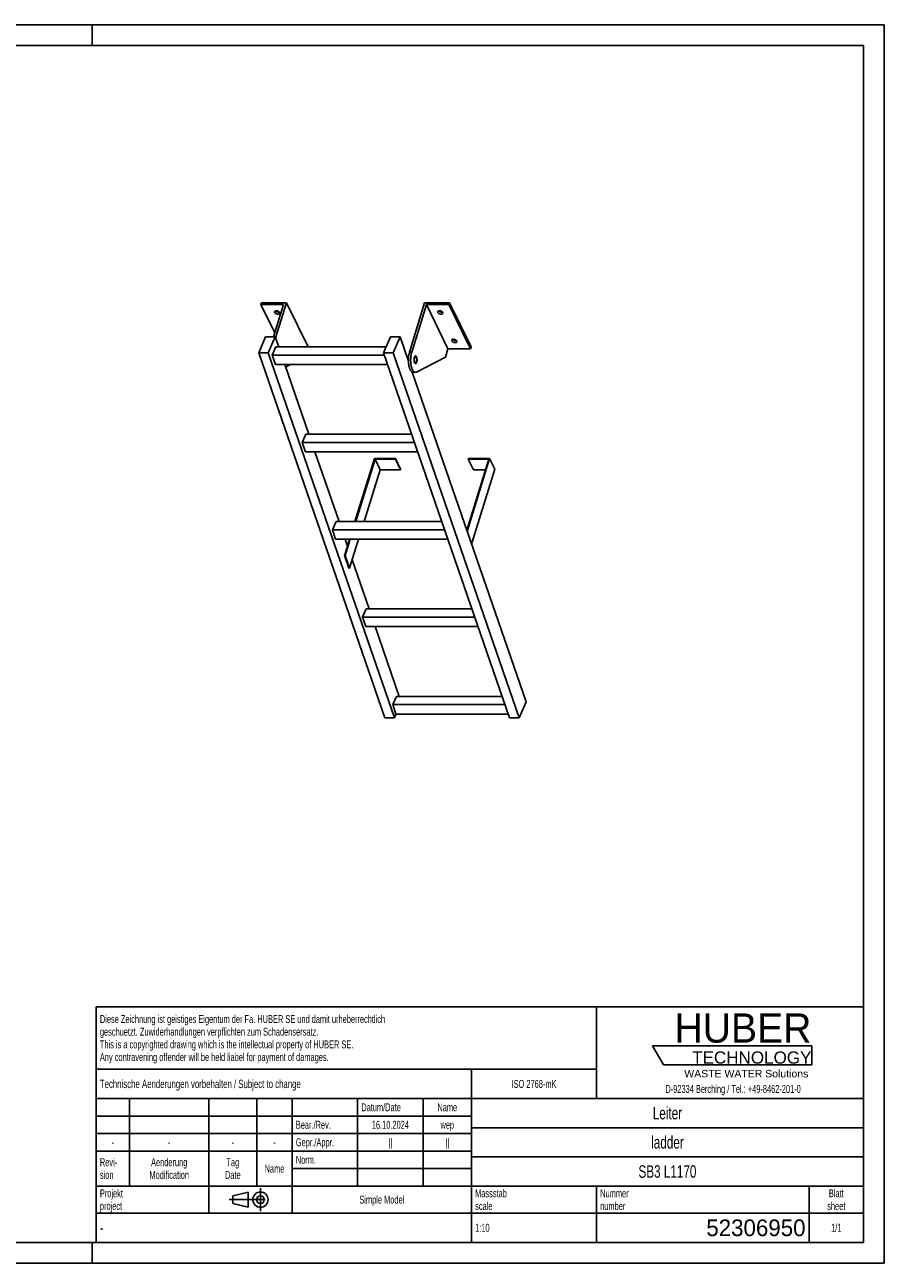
# Model space of a CAD drawing. Header units: millimetres. Extents: x 0 to 4200, y 0 to 2970.
# Tile 2 of 2: x 2139 to 4200, y 0 to 2970. Entities that reach past the tile are written whole.
import ezdxf

# ---------------------------------------------------------------- set-up
doc = ezdxf.new("R2010")
doc.units = ezdxf.units.MM
doc.header["$LTSCALE"] = 231
doc.linetypes.add('CENTER', pattern=[0.6, 0.375, -0.075, 0.075, -0.075])
doc.layers.get('0').update_dxf_attribs({"linetype": 'CONTINUOUS'})
doc.layers.add('005_AXIS', color=7, linetype='CONTINUOUS')
doc.layers.add('HUBER_Logo_BL1', color=7, linetype='CONTINUOUS')
doc.styles.get("Standard").update_dxf_attribs({"font": 'txt', "width": 0.7})
doc.styles.add('TEXTSTYLE_2', font='txt')
doc.styles.add('TEXTSTYLE_3', font='arial.ttf')
doc.styles.add('TEXTSTYLE_5', font='txt', dxfattribs={"width": 0.8})
doc.styles.add('TEXTSTYLE_6', font='txt')

# ---------------------------------------------------------------- blocks, each defined once
blk = doc.blocks.new('HUBER_LOGO_BL1', base_point=(3837.5, 503.7))
at = {"layer": 'HUBER_Logo_BL1', "color": 5, "linetype": 'Continuous'}
for p, q in [((4026.4, 521), (3643.9, 521)), ((3643.9, 521), (3670.9, 476)), ((4026.4, 521), (4026.4, 476)), ((3670.9, 476), (4026.4, 476))]:
    blk.add_line(p, q, dxfattribs=at)
at = {"layer": 'HUBER_Logo_BL1', "color": 2, "linetype": 'Continuous', "attachment_point": 3, "line_spacing_factor": 0.78}
for s, insert, char_height, width, style in [('HUBER\\P\\fArial;\\H29.25;TECHNOLOGY ', (4025.4, 599.1), 70.2, 387.672, 'TEXTSTYLE_2'), ('WASTE WATER Solutions', (4018, 463.6), 18, 297.033, 'TEXTSTYLE_3')]:
    blk.add_mtext(s, dxfattribs=dict(at, insert=insert, char_height=char_height, width=width, style=style))
at = {"layer": 'HUBER_Logo_BL1', "color": 2, "linetype": 'Continuous', "insert": (3837.5, 427.4), "char_height": 19, "width": 810.893, "attachment_point": 2, "line_spacing_factor": 0.96}
blk.add_mtext('D-92334 Berching / Tel.: +49-8462-201-0', dxfattribs=at)
blk = doc.blocks.new('PROJEKTIONSMETHODE_1_BL2', base_point=(2680, 152.5))
at = {"color": 2, "linetype": 'CENTER'}
for p, q in [((2703.8, 180), (2703.8, 125)), ((2628.7, 152.5), (2731.3, 152.5))]:
    blk.add_line(p, q, dxfattribs=at)
at = {"color": 2, "linetype": 'Continuous'}
for p, q in [((2637.8, 161.7), (2674.5, 170.8)), ((2637.8, 143.3), (2637.8, 161.7)), ((2674.5, 134.2), (2674.5, 170.8)), ((2637.8, 143.3), (2674.5, 134.2))]:
    blk.add_line(p, q, dxfattribs=at)
for radius in [18.3, 9.17]:
    blk.add_circle((2703.8, 152.5), radius, dxfattribs=at)
blk = doc.blocks.new('*T11')
at = {"color": 3, "linetype": 'Continuous'}
for p, q in [((0, 0), (1840, 0)), ((0, 0), (0, -565)), ((1200, 0), (1200, -220)), ((1840, 0), (1840, -565)), ((0, -150), (1200, -150)), ((900, -150), (900, -565)), ((0, -220), (1840, -220)), ((80, -220), (80, -430)), ((270, -220), (270, -495)), ((385, -220), (385, -430)), ((470, -220), (470, -495)), ((627, -220), (627, -430)), ((784, -220), (784, -430)), ((0, -262), (900, -262)), ((900, -290), (1840, -290)), ((0, -304), (900, -304)), ((0, -346), (900, -346)), ((900, -360), (1840, -360)), ((470, -388), (900, -388)), ((0, -430), (1840, -430)), ((1200, -430), (1200, -565)), ((1710, -430), (1710, -565)), ((0, -495), (1840, -495)), ((0, -565), (1840, -565))]:
    blk.add_line(p, q, dxfattribs=at)
at = {"color": 2, "linetype": 'Continuous', "line_spacing_factor": 0.96}
for s, insert, char_height, width, attachment_point in [('Diese Zeichnung ist geistiges Eigentum der Fa. HUBER SE und damit urheberrechtlich \\Pgeschuetzt. Zuwiderhandlungen verpflichten zum Schadensersatz.\\PThis is a copyrighted drawing which is the intellectual property of HUBER SE.\\PAny contravening offender will be held liabel for payment of damages.', (8.75, -19.9), 19, 2214.8571, 1), ('Technische Aenderungen vorbehalten / Subject to change', (8.75, -175), 20, 1524.7619, 1), ('ISO 2768-mK', (1050, -175.5), 19, 332.9524, 2), ('Datum/Date', (635.75, -231.5), 19, 292.2381, 1), ('Name', (842, -231.5), 19, 126.6667, 2), ('Leiter', (1370, -240), 30, 240, 2), ('Bear./Rev.', (478.75, -273.5), 19, 272.3333, 1), ('16.10.2024', (705.5, -273.5), 19, 273.2381, 2), ('wep', (842, -273.5), 19, 99.5238, 2), ('-', (40, -315.5), 19, 34.381, 2), ('-', (175, -315.5), 19, 34.381, 2), ('-', (327.5, -315.5), 19, 34.381, 2), ('-', (427.5, -315.5), 19, 34.381, 2), ('Gepr./Appr.', (478.75, -315.5), 19, 299.4762, 1), ('||', (705.5, -315.5), 19, 50.6667, 2), ('||', (842, -315.5), 19, 50.6667, 2), ('ladder', (1370, -310), 30, 251.4286, 2), ('Revi-\\Psion', (8.75, -363.3), 19, 138.4286, 1), ('Aenderung\\PModification', (175, -363.3), 19, 303.0952, 2), ('Tag\\PDate', (327.5, -363.3), 19, 117.619, 2), ('Name', (427.5, -378.5), 19, 126.6667, 2), ('Norm. ', (478.75, -357.5), 19, 175.5238, 1), ('SB3 L1170', (1370, -380), 30, 397.1429, 2), ('Projekt\\Pproject', (8.75, -437.8), 19, 183.6667, 1), ('Massstab\\Pscale', (908.75, -437.8), 19, 224.381, 1), ('Nummer\\Pnumber', (1208.75, -437.8), 19, 186.381, 1), ('Blatt\\Psheet', (1775, -437.8), 19, 137.5238, 2), ('Simple Model', (685, -453), 19, 328.4286, 2), ('1:10', (908.75, -520.5), 19, 94.0952, 1), ('1/1', (1775, -520.5), 19, 79.619, 2)]:
    blk.add_mtext(s, dxfattribs=dict(at, insert=insert, char_height=char_height, width=width, attachment_point=attachment_point))
for s, insert, char_height, width, attachment_point, style in [('-', (8.75, -517.5), 25, 18.3333, 1, 'TEXTSTYLE_5'), ('52306950', (1701.25, -510), 40, 586.6667, 3, 'TEXTSTYLE_6')]:
    blk.add_mtext(s, dxfattribs=dict(at, insert=insert, char_height=char_height, width=width, attachment_point=attachment_point, style=style))

msp = doc.modelspace()

# ---------------------------------------------------------------- linework, layer by layer
at = {"color": 7, "linetype": 'Continuous'}
for p, q in [((0, 2970), (4200, 2970)), ((4200, 0), (4200, 2970)), ((2759.122, 2298.771), (2704.779, 2298.771)), ((2759.122, 2298.771), (2735.196, 2221.348)), ((2740.068, 2219.231), (2766.1, 2303.471)), ((3061.13, 2185.188), (3097.682, 2303.471)), ((3101.756, 2298.771), (3066.657, 2185.188)), ((3153.613, 2193.097), (3101.756, 2298.771)), ((3156.099, 2298.771), (3101.756, 2298.771)), ((2699.703, 2183.53), (2716.31, 2221.348)), ((2716.31, 2221.348), (2739.337, 2221.348)), ((2739.337, 2221.348), (2722.729, 2183.53)), ((2999.048, 2183.53), (3015.655, 2221.348)), ((3015.655, 2221.348), (3038.682, 2221.348)), ((3038.682, 2221.348), (3022.074, 2183.53)), ((3058.66, 2163.496), (3038.682, 2221.348)), ((3002, 1308.148), (2699.703, 2183.53)), ((2722.729, 2183.53), (2699.703, 2183.53)), ((3025.026, 1308.148), (2722.729, 2183.53)), ((2731.83, 2177.523), (2740.571, 2197.428)), ((3001.122, 2177.523), (2731.83, 2177.523)), ((2739.581, 2155.077), (2731.83, 2177.523)), ((3005.151, 2197.428), (2740.571, 2197.428)), ((2817.957, 2197.797), (2817.843, 2197.428)), ((3301.344, 1308.148), (2999.048, 2183.53)), ((3022.074, 2183.53), (2999.048, 2183.53)), ((3324.371, 1308.148), (3022.074, 2183.53)), ((3147.412, 2173.031), (3078.118, 2137.132)), ((3153.613, 2193.097), (3147.412, 2173.031)), ((3153.613, 2193.097), (3207.956, 2193.097)), ((2739.581, 2155.077), (3008.873, 2155.077)), ((2775.649, 2155.077), (2764.26, 2149.177)), ((3340.978, 1345.967), (3067.709, 2137.292)), ((3070.282, 2136.54), (3075.808, 2136.54)), ((2804.175, 1968.03), (2812.915, 1987.935)), ((2811.926, 1945.584), (2804.175, 1968.03)), ((3073.467, 1968.03), (2804.175, 1968.03)), ((3066.593, 1987.935), (2812.915, 1987.935)), ((2811.926, 1945.584), (3081.218, 1945.584)), ((2978.614, 1927.922), (2932.421, 1778.441)), ((2952.307, 1778.441), (2990.816, 1903.057)), ((2977.256, 1929.488), (3027.914, 1929.488)), ((2978.614, 1927.922), (3027.43, 1927.922)), ((2990.816, 1903.057), (2978.614, 1927.922)), ((3039.632, 1903.057), (2990.816, 1903.057)), ((3027.914, 1929.488), (3027.43, 1927.922)), ((3027.43, 1927.922), (3039.632, 1903.057)), ((3027.914, 1929.488), (3040.116, 1904.624)), ((3040.116, 1904.624), (3039.632, 1903.057)), ((3251.248, 1927.922), (3198.716, 1757.927)), ((3202.916, 1929.488), (3202.432, 1927.922)), ((3214.634, 1903.057), (3202.432, 1927.922)), ((3202.432, 1927.922), (3251.248, 1927.922)), ((3202.916, 1929.488), (3253.574, 1929.488)), ((3243.564, 1903.057), (3214.634, 1903.057)), ((2876.519, 1758.537), (2885.26, 1778.441)), ((2884.27, 1736.091), (2876.519, 1758.537)), ((3145.811, 1758.537), (2876.519, 1758.537)), ((3138.937, 1778.441), (2885.26, 1778.441)), ((2884.27, 1736.091), (3153.562, 1736.091)), ((2919.334, 1736.091), (2907.332, 1697.253)), ((2917.826, 1666.863), (2939.219, 1736.091)), ((2957.604, 1568.948), (2948.864, 1549.044)), ((2956.615, 1526.598), (2948.864, 1549.044)), ((3218.156, 1549.044), (2948.864, 1549.044)), ((3211.282, 1568.948), (2957.604, 1568.948)), ((2956.615, 1526.598), (3225.907, 1526.598)), ((3029.949, 1359.455), (3021.208, 1339.551)), ((3028.959, 1317.105), (3021.208, 1339.551)), ((3290.5, 1339.551), (3021.208, 1339.551)), ((3283.626, 1359.455), (3029.949, 1359.455)), ((3340.978, 1345.967), (3324.371, 1308.148)), ((3025.026, 1308.148), (3002, 1308.148)), ((3028.959, 1317.105), (3025.026, 1308.148)), ((3028.959, 1317.105), (3298.251, 1317.105)), ((3324.371, 1308.148), (3301.344, 1308.148)), ((0, 0), (4200, 0))]:
    msp.add_line(p, q, dxfattribs=at)
at = {"color": 3, "linetype": 'Continuous'}
for p, q in [((4200, 2970), (0, 2970)), ((2300, 2970), (2300, 2920)), ((4200, 2970), (4200, 0)), ((2300, 0), (2300, 50)), ((4200, 0), (0, 0))]:
    msp.add_line(p, q, dxfattribs=at)
at = {"color": 5, "linetype": 'Continuous'}
for p, q in [((4150, 2920), (50, 2920)), ((4150, 50), (4150, 2920)), ((50, 50), (4150, 50))]:
    msp.add_line(p, q, dxfattribs=at)
at = {"color": 9, "linetype": 'Continuous'}
msp.add_line((3061.13, 2185.188), (3066.657, 2185.188), dxfattribs=at)
at = {"color": 7, "linetype": 'Continuous'}
for points, knots in [([(3061.13, 2185.188), (3060.401, 2182.828), (3059.286, 2177.738), (3058.519, 2169.779), (3058.611, 2161.573), (3059.415, 2154.887), (3060.51, 2149.922), (3061.498, 2146.613), (3062.655, 2143.687), (3063.958, 2141.2), (3065.386, 2139.193), (3066.924, 2137.702), (3068.561, 2136.762), (3069.729, 2136.54), (3070.282, 2136.54)], [0, 0, 0, 0, 0.1393862, 0.29277846, 0.4502733, 0.60148396, 0.67169736, 0.73686463, 0.79613081, 0.84889737, 0.8949307, 0.93453671, 0.96882886, 1, 1, 1, 1]), ([(3066.657, 2185.188), (3065.927, 2182.828), (3064.812, 2177.738), (3064.045, 2169.779), (3064.138, 2161.573), (3064.941, 2154.887), (3066.036, 2149.922), (3067.025, 2146.613), (3068.181, 2143.687), (3069.484, 2141.2), (3070.913, 2139.193), (3072.45, 2137.702), (3074.087, 2136.762), (3075.255, 2136.54), (3075.808, 2136.54)], [0, 0, 0, 0, 0.1393862, 0.29277846, 0.4502733, 0.60148396, 0.67169736, 0.73686463, 0.79613081, 0.84889737, 0.8949307, 0.93453671, 0.96882886, 1, 1, 1, 1]), ([(3075.808, 2136.54), (3076.198, 2136.54), (3077.002, 2136.645), (3077.753, 2136.943), (3078.118, 2137.132)], [0, 0, 0, 0, 0.48713237, 1, 1, 1, 1])]:
    msp.add_open_spline(points, degree=3, knots=knots, dxfattribs=at)
at = {"layer": '005_AXIS', "color": 7, "linetype": 'Continuous'}
for p, q in [((2706.231, 2303.471), (2704.779, 2298.771)), ((2704.779, 2298.771), (2738.124, 2230.821)), ((2766.1, 2303.471), (2706.231, 2303.471)), ((2817.957, 2197.797), (2766.1, 2303.471)), ((3157.551, 2303.471), (3097.682, 2303.471)), ((3157.551, 2303.471), (3156.099, 2298.771)), ((3207.956, 2193.097), (3156.099, 2298.771)), ((3209.408, 2197.797), (3157.551, 2303.471)), ((2747.597, 2197.428), (2739.337, 2221.348)), ((3058.976, 2174.04), (3055.019, 2174.04)), ((3075.808, 2174.04), (3073.703, 2174.04)), ((3209.408, 2197.797), (3207.956, 2193.097)), ((2819.942, 1987.935), (2762.222, 2155.077)), ((3075.808, 2159.04), (3073.705, 2159.04)), ((2892.286, 1778.441), (2834.567, 1945.584)), ((2977.256, 1929.488), (2930.579, 1778.441)), ((3253.574, 1929.488), (3199.688, 1755.112)), ((3210.182, 1724.722), (3265.776, 1904.624)), ((3265.776, 1904.624), (3253.574, 1929.488)), ((2912.495, 1719.922), (2906.911, 1736.091)), ((2917.492, 1736.091), (2912.495, 1719.922)), ((2912.495, 1719.922), (2905.49, 1697.253)), ((2905.49, 1697.253), (2907.332, 1697.253)), ((2905.49, 1697.253), (2915.984, 1666.863)), ((2907.332, 1697.253), (2917.826, 1666.863)), ((2915.984, 1666.863), (2917.826, 1666.863)), ((2964.631, 1568.948), (2923.962, 1686.717)), ((3036.975, 1359.455), (2979.256, 1526.598))]:
    msp.add_line(p, q, dxfattribs=at)
for points, knots in [([(2737.878, 2280.122), (2737.726, 2280.432), (2737.513, 2281.068), (2737.563, 2281.744), (2737.654, 2282.041)], [0, 0, 0, 0, 0.52598929, 1, 1, 1, 1]), ([(2737.654, 2282.041), (2737.715, 2282.239), (2737.902, 2282.627), (2738.345, 2283.126), (2738.936, 2283.536), (2739.941, 2283.973), (2741.47, 2284.226), (2743.457, 2284.099), (2745.487, 2283.572), (2747.352, 2282.695), (2748.868, 2281.56), (2749.612, 2280.611), (2749.852, 2280.122)], [0, 0, 0, 0, 0.0431793, 0.08863396, 0.13810718, 0.19258204, 0.31675069, 0.45771902, 0.606659, 0.75286298, 0.88624341, 1, 1, 1, 1]), ([(2750.075, 2278.203), (2750.014, 2278.006), (2749.828, 2277.618), (2749.385, 2277.119), (2748.793, 2276.709), (2747.789, 2276.271), (2746.26, 2276.019), (2744.272, 2276.145), (2742.243, 2276.673), (2740.377, 2277.549), (2738.862, 2278.684), (2738.117, 2279.634), (2737.878, 2280.122)], [0, 0, 0, 0, 0.0431793, 0.08863396, 0.13810718, 0.19258204, 0.31675069, 0.45771902, 0.606659, 0.75286298, 0.88624341, 1, 1, 1, 1]), ([(2749.247, 2281.031), (2748.481, 2280.814), (2746.757, 2280.687), (2744.188, 2281.168), (2741.796, 2282.22), (2740.444, 2283.297), (2739.934, 2283.908)], [0, 0, 0, 0, 0.23498903, 0.49999164, 0.7649988, 1, 1, 1, 1]), ([(2749.852, 2280.122), (2750.004, 2279.813), (2750.216, 2279.177), (2750.167, 2278.5), (2750.075, 2278.203)], [0, 0, 0, 0, 0.52598929, 1, 1, 1, 1]), ([(3129.329, 2280.122), (3129.177, 2280.432), (3128.964, 2281.068), (3129.014, 2281.744), (3129.105, 2282.041)], [0, 0, 0, 0, 0.52598929, 1, 1, 1, 1]), ([(3129.105, 2282.041), (3129.166, 2282.239), (3129.353, 2282.627), (3129.796, 2283.126), (3130.387, 2283.536), (3131.392, 2283.973), (3132.921, 2284.226), (3134.908, 2284.099), (3136.937, 2283.572), (3138.803, 2282.695), (3140.319, 2281.56), (3141.063, 2280.611), (3141.303, 2280.122)], [0, 0, 0, 0, 0.0431793, 0.08863396, 0.13810718, 0.19258204, 0.31675069, 0.45771902, 0.606659, 0.75286298, 0.88624341, 1, 1, 1, 1]), ([(3141.526, 2278.203), (3141.465, 2278.006), (3141.279, 2277.618), (3140.836, 2277.119), (3140.244, 2276.709), (3139.239, 2276.271), (3137.711, 2276.019), (3135.723, 2276.145), (3133.694, 2276.673), (3131.828, 2277.549), (3130.312, 2278.684), (3129.568, 2279.634), (3129.329, 2280.122)], [0, 0, 0, 0, 0.0431793, 0.08863396, 0.13810718, 0.19258204, 0.31675069, 0.45771902, 0.606659, 0.75286298, 0.88624341, 1, 1, 1, 1]), ([(3140.698, 2281.031), (3139.932, 2280.814), (3138.208, 2280.687), (3135.639, 2281.168), (3133.247, 2282.22), (3131.895, 2283.297), (3131.385, 2283.908)], [0, 0, 0, 0, 0.23498903, 0.49999164, 0.7649988, 1, 1, 1, 1]), ([(3141.303, 2280.122), (3141.455, 2279.813), (3141.667, 2279.177), (3141.618, 2278.5), (3141.526, 2278.203)], [0, 0, 0, 0, 0.52598929, 1, 1, 1, 1]), ([(3162.883, 2211.745), (3162.731, 2212.055), (3162.518, 2212.691), (3162.568, 2213.367), (3162.66, 2213.664)], [0, 0, 0, 0, 0.52598929, 1, 1, 1, 1]), ([(3162.66, 2213.664), (3162.721, 2213.862), (3162.907, 2214.25), (3163.35, 2214.749), (3163.942, 2215.159), (3164.946, 2215.596), (3166.475, 2215.849), (3168.463, 2215.722), (3170.492, 2215.195), (3172.358, 2214.318), (3173.873, 2213.183), (3174.618, 2212.233), (3174.857, 2211.745)], [0, 0, 0, 0, 0.0431793, 0.08863396, 0.13810718, 0.19258204, 0.31675069, 0.45771902, 0.606659, 0.75286298, 0.88624341, 1, 1, 1, 1]), ([(3175.08, 2209.826), (3175.02, 2209.629), (3174.833, 2209.241), (3174.39, 2208.742), (3173.799, 2208.331), (3172.794, 2207.894), (3171.265, 2207.642), (3169.278, 2207.768), (3167.248, 2208.296), (3165.383, 2209.172), (3163.867, 2210.307), (3163.123, 2211.257), (3162.883, 2211.745)], [0, 0, 0, 0, 0.0431793, 0.08863396, 0.13810718, 0.19258204, 0.31675069, 0.45771902, 0.606659, 0.75286298, 0.88624341, 1, 1, 1, 1]), ([(3174.252, 2212.654), (3173.486, 2212.437), (3171.762, 2212.31), (3169.194, 2212.791), (3166.802, 2213.843), (3165.45, 2214.92), (3164.939, 2215.531)], [0, 0, 0, 0, 0.23498903, 0.49999164, 0.7649988, 1, 1, 1, 1]), ([(3174.857, 2211.745), (3175.009, 2211.436), (3175.222, 2210.8), (3175.172, 2210.123), (3175.08, 2209.826)], [0, 0, 0, 0, 0.52598929, 1, 1, 1, 1]), ([(3075.808, 2175.79), (3075.62, 2175.79), (3075.218, 2175.705), (3074.665, 2175.351), (3074.151, 2174.795), (3073.481, 2173.731), (3072.827, 2171.973), (3072.339, 2169.512), (3072.152, 2166.779), (3072.285, 2164.025), (3072.723, 2161.501), (3073.243, 2159.959), (3073.569, 2159.294)], [0, 0, 0, 0, 0.03139335, 0.06653601, 0.10789212, 0.15653911, 0.27536242, 0.41788483, 0.57383791, 0.73088448, 0.87653102, 1, 1, 1, 1]), ([(3075.808, 2174.04), (3075.655, 2174.04), (3075.329, 2173.971), (3074.881, 2173.684), (3074.465, 2173.233), (3073.921, 2172.371), (3073.391, 2170.945), (3072.995, 2168.95), (3072.844, 2166.734), (3072.951, 2164.501), (3073.307, 2162.454), (3073.728, 2161.204), (3073.992, 2160.665)], [0, 0, 0, 0, 0.03139335, 0.06653605, 0.10789216, 0.1565391, 0.27536243, 0.41788486, 0.57383792, 0.73088446, 0.87653101, 1, 1, 1, 1]), ([(3078.047, 2173.786), (3077.901, 2174.083), (3077.598, 2174.616), (3077.051, 2175.268), (3076.455, 2175.687), (3076.013, 2175.79), (3075.808, 2175.79)], [0, 0, 0, 0, 0.31594817, 0.58208431, 0.8045575, 1, 1, 1, 1]), ([(3077.623, 2172.415), (3077.505, 2172.656), (3077.259, 2173.089), (3076.816, 2173.616), (3076.332, 2173.957), (3075.974, 2174.04), (3075.808, 2174.04)], [0, 0, 0, 0, 0.31594886, 0.58208429, 0.80455743, 1, 1, 1, 1]), ([(3075.808, 2157.29), (3075.996, 2157.29), (3076.398, 2157.375), (3076.951, 2157.729), (3077.464, 2158.285), (3078.135, 2159.348), (3078.789, 2161.107), (3079.277, 2163.568), (3079.463, 2166.3), (3079.331, 2169.055), (3078.893, 2171.579), (3078.373, 2173.121), (3078.047, 2173.786)], [0, 0, 0, 0, 0.03139335, 0.06653601, 0.10789212, 0.15653911, 0.27536242, 0.41788483, 0.57383791, 0.73088448, 0.87653102, 1, 1, 1, 1]), ([(3075.808, 2159.04), (3075.961, 2159.04), (3076.286, 2159.109), (3076.735, 2159.396), (3077.151, 2159.847), (3077.695, 2160.709), (3078.225, 2162.135), (3078.62, 2164.13), (3078.772, 2166.346), (3078.664, 2168.579), (3078.309, 2170.626), (3077.888, 2171.876), (3077.623, 2172.415)], [0, 0, 0, 0, 0.03139335, 0.06653605, 0.10789216, 0.1565391, 0.27536243, 0.41788486, 0.57383792, 0.73088446, 0.87653101, 1, 1, 1, 1]), ([(3073.569, 2159.294), (3073.715, 2158.997), (3074.018, 2158.463), (3074.565, 2157.812), (3075.161, 2157.393), (3075.603, 2157.29), (3075.808, 2157.29)], [0, 0, 0, 0, 0.31594817, 0.58208431, 0.8045575, 1, 1, 1, 1]), ([(3073.992, 2160.665), (3074.111, 2160.424), (3074.357, 2159.991), (3074.8, 2159.463), (3075.284, 2159.123), (3075.642, 2159.04), (3075.808, 2159.04)], [0, 0, 0, 0, 0.31594886, 0.58208429, 0.80455743, 1, 1, 1, 1])]:
    msp.add_open_spline(points, degree=3, knots=knots, dxfattribs=at)

# ---------------------------------------------------------------- block references
msp.add_blockref('*T11', (2310, 615))
at = {"color": 2, "linetype": 'Continuous'}
msp.add_blockref('PROJEKTIONSMETHODE_1_BL2', (2680, 152.5), dxfattribs=at)
at = {"layer": 'HUBER_Logo_BL1'}
msp.add_blockref('HUBER_LOGO_BL1', (3837.497, 503.742), dxfattribs=at)

doc.saveas('drawing.dxf')
